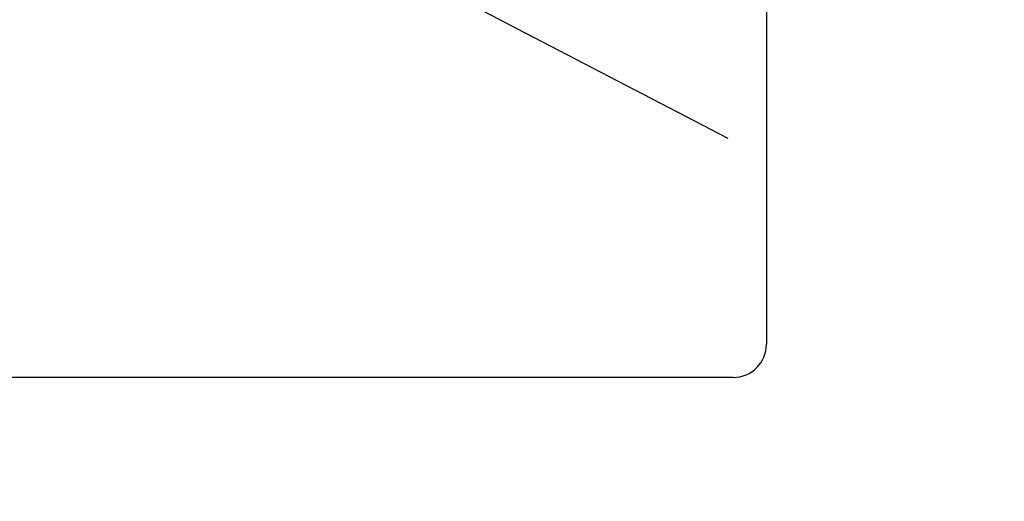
# Model space of a CAD drawing. Header units: inches. Extents: x 0 to 303, y 0 to 196.
# Tile 12 of 100: x 30.894 to 31.339, y 100.218 to 100.435. Entities that reach past the tile are written whole.
import ezdxf

# ---------------------------------------------------------------- set-up
doc = ezdxf.new("R2010")
doc.units = ezdxf.units.IN
doc.header["$LTSCALE"] = 16.67597
doc.header["$MEASUREMENT"] = 0
doc.linetypes.add('HIDDEN', pattern=[0.2, 0.1, -0.1])
doc.layers.add('DEFAULT_2', color=8, linetype='HIDDEN')

msp = doc.modelspace()

# ---------------------------------------------------------------- linework, layer by layer
at = {"layer": 'DEFAULT_2', "color": 8, "linetype": 'HIDDEN'}
for p, q in [((31.21378, 97.80668), (31.21378, 103.30719)), ((31.33878, 102.77419), (31.33878, 98.33968)), ((31.23128, 101.25886), (31.23128, 100.28886)), ((31.08878, 100.44698), (31.21378, 100.38198)), ((31.21628, 100.27386), (30.65628, 100.27386))]:
    msp.add_line(p, q, dxfattribs=at)
msp.add_arc((31.21628, 100.28886), 0.015, 270, 360, dxfattribs=at)

doc.saveas('drawing.dxf')
